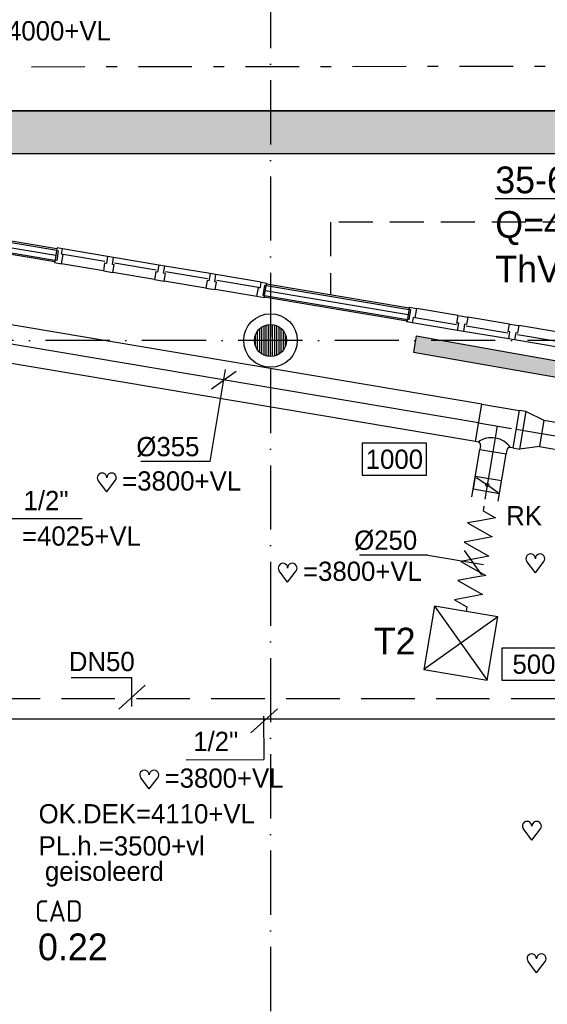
# Model space of a CAD drawing. Extents: x -866131 to -691536, y 173952 to 258052.
# Tile 25 of 160: x -819645 to -814717, y 203418 to 212620. Entities that reach past the tile are written whole.
import ezdxf
from ezdxf.enums import TextEntityAlignment as Align

# ---------------------------------------------------------------- set-up
doc = ezdxf.new("R2010")
doc.units = 0
doc.header["$LTSCALE"] = 100
for name, pattern in [('2322107', [2000, 1000, 1000]), ('2322108', [7, 5, -2]), ('2322109', [10, 5, -2, 1, -2]), ('CENTER2', [11.25, 7.5, -1.25, 1.25, -1.25]), ('CENTER4', [5, 3.125, -0.625, 0.625, -0.625]), ('DASHDOT', [9, 6, -1.5, 0, -1.5]), ('HIDDEN2', [4.7625, 3.175, -1.5875])]:
    doc.linetypes.add(name, pattern=pattern)
doc.layers.get('0').update_dxf_attribs({"linetype": 'CONTINUOUS'})
for name, color, linetype in [('AL$7----_STRAMIEN', 1, 'DASHDOT'), ('AL$8----_HULPKOLOM', 2, 'CONTINUOUS'), ('AL22----_BINNENWAND', 7, 'CONTINUOUS'), ('AL28----_KONSTRUKTIE', 3, 'CONTINUOUS'), ('AL32----_BINNENKOZ', 7, 'CONTINUOUS'), ('ALL-----_REFLIJNEN', 8, 'CONTINUOUS'), ('ALXAA---_GEWBETON', 12, 'CONTINUOUS'), ('BOUW', 8, 'CONTINUOUS'), ('KABELGOOT', 8, 'CONTINUOUS'), ('WI561---', 1, 'CONTINUOUS'), ('WL531---', 4, 'CONTINUOUS'), ('WL561---', 4, 'CONTINUOUS'), ('WL561---_AANVOER', 4, 'CONTINUOUS'), ('WL561---_RETOUR', 4, 'CONTINUOUS'), ('WL570---', 3, 'CONTINUOUS'), ('WL570---_HARTLIJN', 7, 'CONTINUOUS'), ('WL570---_HULPLIJN', 7, 'CONTINUOUS'), ('WL570---_RETOUR', 3, 'CONTINUOUS'), ('WL570---_TOEVOER', 3, 'CONTINUOUS'), ('WM570---', 1, 'CONTINUOUS')]:
    doc.layers.add(name, color=color, linetype=linetype)
doc.styles.add('BURO-018', font='BUROFONT.shx', dxfattribs={"height": 180})
doc.styles.add('BURO-025', font='BUROFONT.shx', dxfattribs={"height": 250})
doc.styles.get("Standard").update_dxf_attribs({"font": 'ISOCP'})

# ---------------------------------------------------------------- blocks, each defined once
blk = doc.blocks.new('2322401')
at = {"color": 0, "linetype": 'CONTINUOUS'}
for p, q in [((-0.5, 0.5, 1), (-0.5, 0.5)), ((-0.5, 0.5, 1), (-0.5, -0.5, 1)), ((0.5, 0.5, 1), (-0.5, 0.5, 1)), ((0.5, 0.5), (-0.5, 0.5)), ((-0.5, 0.5), (-0.5, -0.5)), ((0.5, 0.5, 1), (0.5, 0.5)), ((0.5, -0.5, 1), (0.5, 0.5, 1)), ((0.5, -0.5), (0.5, 0.5)), ((-0.5, -0.5, 1), (-0.5, -0.5)), ((-0.5, -0.5, 1), (0.5, -0.5, 1)), ((-0.5, -0.5), (0.5, -0.5)), ((0.5, -0.5, 1), (0.5, -0.5))]:
    blk.add_line(p, q, dxfattribs=at)
blk = doc.blocks.new('CVHATCH1')
at = {"color": 0, "linetype": 'CONTINUOUS'}
blk.add_solid([(-0.5, -0.5), (0.5, -0.5), (-0.5, 0.5), (0.5, 0.5)], dxfattribs=at)
blk = doc.blocks.new('LU-1D-K-163')
at = {"color": 0, "linetype": 'CONTINUOUS'}
for p, q in [((-0.5, 177.5), (0.5, 177.5)), ((-0.5, -177.5), (0.5, -177.5))]:
    blk.add_line(p, q, dxfattribs=at)
at = {"layer": 'WL570---_HARTLIJN', "linetype": 'CENTER2'}
blk.add_line((-0.5, 0), (0.5, 0), dxfattribs=at)
blk = doc.blocks.new('*U74', base_point=(15344.3, 35236.1))
at = {"layer": 'WM570---', "linetype": 'CONTINUOUS'}
for p, q in [((15215.9, 34473.5), (15360.9, 35334.7)), ((15229.4, 35154.3), (15459.2, 35317.8)), ((15215.9, 34473.5), (14569.5, 34473.5))]:
    blk.add_line(p, q, dxfattribs=at)
at = {"layer": 'WM570---', "linetype": 'CONTINUOUS', "style": 'BURO-018'}
blk.add_text('%%c355', height=180, dxfattribs=at).set_placement((15115.9, 34523.5), align=Align.RIGHT)
blk = doc.blocks.new('LU-1D-F-FA3E7')
at = {"color": 0, "linetype": 'CONTINUOUS'}
for p, q in [((-455, 0), (-409.5, 125)), ((-409.5, 125), (-364, 0)), ((-273, 0), (-227.5, 125)), ((-227.5, 125), (-182, 0)), ((-91, 0), (-45.5, 125)), ((-45.5, 125), (0, 0)), ((91, 0), (136.5, 125)), ((136.5, 125), (182, 0)), ((273, 0), (318.5, 125)), ((318.5, 125), (364, 0)), ((-500, 0), (-455, 0)), ((-364, 0), (-318.5, -125)), ((-318.5, -125), (-273, 0)), ((-182, 0), (-136.5, -125)), ((-136.5, -125), (-91, 0)), ((0, 0), (45.5, -125)), ((45.5, -125), (91, 0)), ((182, 0), (227.5, -125)), ((227.5, -125), (273, 0)), ((364, 0), (409.5, -125)), ((409.5, -125), (455, 0)), ((455, 0), (500, 0))]:
    blk.add_line(p, q, dxfattribs=at)
blk = doc.blocks.new('LU-ORNAM-25825801')
at = {"color": 0, "linetype": 'CONTINUOUS'}
for p, q in [((300, 300), (-300, 300)), ((-300, 300), (-300, -300)), ((300, 300), (-300, -300)), ((-300, 300), (300, -300)), ((300, -300), (300, 300)), ((-300, -300), (300, -300))]:
    blk.add_line(p, q, dxfattribs=at)
blk = doc.blocks.new('LU-ORND')
at = {"color": 0, "linetype": 'CONTINUOUS'}
for p, q in [((-3, 1.5), (-3, -1.5)), ((3, 1.5), (-3, 1.5)), ((3, -1.5), (3, 1.5)), ((-3, -1.5), (3, -1.5))]:
    blk.add_line(p, q, dxfattribs=at)
blk = doc.blocks.new('LU-1D-KL-FA76')
at = {"color": 0, "linetype": 'CONTINUOUS'}
for p, q in [((-59.4, 125), (-59.4, -125)), ((59.4, 125), (-59.4, 125)), ((53, 111.6), (6.4, 13.4)), ((59.4, -125), (59.4, 125)), ((-6.4, -13.4), (-53, -111.6)), ((-59.4, -125), (59.4, -125))]:
    blk.add_line(p, q, dxfattribs=at)
blk.add_circle((0, 0), 14.8, dxfattribs=at)
blk = doc.blocks.new('LU-1D-T--5A-163FA5-Q1')
at = {"color": 0, "linetype": 'CONTINUOUS'}
for p, q in [((-177.8, -177.5), (-177.8, 177.5)), ((-177.8, 177.5), (177.8, 177.5)), ((177.8, 177.5), (177.8, -177.5)), ((-153.4, -177.5), (-177.8, -177.5)), ((177.8, -177.5), (153.4, -177.5)), ((-125, -205.9), (-125, -244)), ((-125, -244), (125, -244)), ((125, -205.9), (125, -244))]:
    blk.add_line(p, q, dxfattribs=at)
at = {"color": 0, "linetype": 'CONTINUOUS', "flags": 128}
for points in [[(-125, -205.9, 0.02182), (-125.1, -202.8, 0.037214), (-125.4, -201, 0.006436), (-126.4, -197.3, 0.02182), (-126.7, -196.2, 0.02182), (-127.7, -193.9, 0.02182), (-128.8, -191.7, 0.02182), (-130.1, -189.6, 0.02182), (-131.6, -187.6, 0.02182), (-133.3, -185.8, 0.02182), (-135.1, -184.1, 0.02182), (-137.1, -182.6, 0.02182), (-139.2, -181.3, 0.02182), (-141.4, -180.2, 0.02182), (-143.7, -179.2, 0.02182), (-144.8, -178.9, 0.006436), (-148.5, -177.9, 0.037214), (-150.3, -177.6, 0.02182), (-153.4, -177.5)], [(153.4, -177.5, 0.02182), (150.3, -177.6, 0.037214), (148.5, -177.9, 0.006436), (144.8, -178.9, 0.02182), (143.7, -179.2, 0.02182), (141.4, -180.2, 0.02182), (139.2, -181.3, 0.02182), (137.1, -182.6, 0.02182), (135.1, -184.1, 0.02182), (133.3, -185.8, 0.02182), (131.6, -187.6, 0.02182), (130.1, -189.6, 0.02182), (128.8, -191.7, 0.02182), (127.7, -193.9, 0.02182), (126.7, -196.2, 0.02182), (126.4, -197.3, 0.006436), (125.4, -201, 0.037214), (125.1, -202.8, 0.02182), (125, -205.9)]]:
    blk.add_lwpolyline(points, format="xyb", dxfattribs=at)
at = {"color": 0, "linetype": 'CONTINUOUS'}
blk.add_arc((0, -330.9), 216.9, 45, 135, dxfattribs=at)
at = {"layer": 'WL570---_HARTLIJN', "linetype": 'CENTER4'}
for p, q in [((-177.8, 0), (177.8, 0)), ((0, -244), (0, 0))]:
    blk.add_line(p, q, dxfattribs=at)
blk = doc.blocks.new('LU-1D-K-FA')
at = {"color": 0, "linetype": 'CONTINUOUS'}
for p, q in [((-0.5, 125), (0.5, 125)), ((-0.5, -125), (0.5, -125))]:
    blk.add_line(p, q, dxfattribs=at)
at = {"layer": 'WL570---_HARTLIJN', "linetype": 'CENTER2'}
blk.add_line((-0.5, 0), (0.5, 0), dxfattribs=at)
blk = doc.blocks.new('LU-1D-VCH-163FAB041')
at = {"color": 0, "linetype": 'CONTINUOUS'}
for p, q in [((65.5, 177.5), (0, 177.5)), ((0, 177.5), (0, -177.5)), ((65.5, 177.5), (241.5327, 125)), ((65.5, -177.5), (65.5, 177.5)), ((241.5327, 125), (241.5327, -125)), ((0, -177.5), (65.5, -177.5)), ((241.5327, -125), (65.5, -177.5))]:
    blk.add_line(p, q, dxfattribs=at)
at = {"layer": 'WL570---_HARTLIJN', "linetype": 'CENTER4'}
blk.add_line((0, 0), (241.5327, 0), dxfattribs=at)
blk = doc.blocks.new('EH100000')
at = {"linetype": 'BYBLOCK'}
for p, q in [((1, 0.5), (0, 0.5)), ((1, 0.5, 1), (0, 0.5, 1)), ((0, -0.5, 1), (1, -0.5, 1)), ((1, -0.5), (0, -0.5))]:
    blk.add_line(p, q, dxfattribs=at)
at = {"linetype": 'BYBLOCK', "invisible_edges": 15}
for points in [[(1, -0.5), (0, -0.5), (0, 0.5), (1, 0.5)], [(0, 0.5), (1, 0.5), (1, 0.5, 1), (0, 0.5, 1)], [(0, -0.5, 1), (1, -0.5, 1), (1, -0.5), (0, -0.5)]]:
    blk.add_3dface(points, dxfattribs=at)
blk = doc.blocks.new('*U75', base_point=(12703.9, 34669.2))
at = {"layer": 'WM570---', "linetype": 'CONTINUOUS'}
for p, q in [((12622.1, 34784.1), (12785.7, 34554.4)), ((12284.8, 34739.8), (11644.9, 34739.8)), ((12284.8, 34739.8), (12802.5, 34652.6))]:
    blk.add_line(p, q, dxfattribs=at)
at = {"layer": 'WM570---', "linetype": 'CONTINUOUS', "style": 'BURO-018'}
blk.add_text('%%c250', height=180, dxfattribs=at).set_placement((12184.8, 34789.8), align=Align.RIGHT)
blk = doc.blocks.new('HART')
at = {"color": 1}
for q in [(-28.1, 39.5), (51.4, 39.5)]:
    blk.add_line((11.6, -12.9), q, dxfattribs=at)
for centre, start, end in [((-10.5, 52.8), 0, 217.1867), ((33.8, 52.8), 322.8133, 180)]:
    blk.add_arc(centre, 22.1, start, end, dxfattribs=at)
blk = doc.blocks.new('CVRINFO2')
at = {"color": 0, "linetype": 'CONTINUOUS', "style": 'BURO-025'}
for tag, p in [('CV_TEXT125', (0, 0)), ('CV_TEXT225', (0, -4.167)), ('CV_TEXT325', (0, -8.333)), ('CV_TEXT425', (0, -12.5))]:
    blk.add_attdef(tag, p, '', height=2.5, dxfattribs=at)

msp = doc.modelspace()

# ---------------------------------------------------------------- hatches: boundary and pattern name
at = {"layer": 'WL570---'}
h = msp.add_hatch(dxfattribs=at)
h.set_pattern_fill('DOTS', color=8, scale=40, style=0)
h.set_pattern_definition([(0, (-833039.66, 323951.69), (31.75, 63.5), [0, -63.5])])
h.paths.add_polyline_path([(-810163.333, 211367.872), (-810163.333, 211767.872), (-819960.333, 211767.872), (-819960.333, 211369.872), (-819958.333, 211367.872)])

# ---------------------------------------------------------------- linework, layer by layer
at = {"color": 8, "linetype": 'CONTINUOUS'}
for p, q in [((-818823.847, 210407.032), (-818834.969, 210340.962)), ((-818768.624, 210397.736), (-818823.847, 210407.032)), ((-818779.746, 210331.666), (-818768.624, 210397.736)), ((-818851.733, 210343.784), (-818863.685, 210272.783)), ((-818863.685, 210272.783), (-818774.934, 210257.843)), ((-818834.969, 210340.962), (-818851.733, 210343.784)), ((-818762.982, 210328.844), (-818779.746, 210331.666)), ((-818774.934, 210257.843), (-818762.982, 210328.844)), ((-818373.462, 210263.274), (-818385.414, 210192.273)), ((-818356.698, 210260.452), (-818373.462, 210263.274)), ((-818345.576, 210326.522), (-818356.698, 210260.452)), ((-818290.353, 210317.226), (-818345.576, 210326.522)), ((-818301.475, 210251.156), (-818290.353, 210317.226)), ((-818385.414, 210192.273), (-818296.663, 210177.333)), ((-818284.711, 210248.334), (-818301.475, 210251.156)), ((-818296.663, 210177.333), (-818284.711, 210248.334)), ((-817895.191, 210182.764), (-817907.143, 210111.763)), ((-817878.427, 210179.942), (-817895.191, 210182.764)), ((-817867.305, 210246.012), (-817878.427, 210179.942)), ((-817812.082, 210236.716), (-817867.305, 210246.012)), ((-817823.204, 210170.646), (-817812.082, 210236.716)), ((-817806.44, 210167.824), (-817823.204, 210170.646)), ((-817907.143, 210111.763), (-817818.392, 210096.823)), ((-817818.392, 210096.823), (-817806.44, 210167.824)), ((-815561.294, 209784.816), (-815549.342, 209855.817)), ((-815549.342, 209855.817), (-815460.59, 209840.877)), ((-815460.59, 209840.877), (-815472.542, 209769.876)), ((-815544.529, 209781.994), (-815561.294, 209784.816)), ((-815555.651, 209715.923), (-815544.529, 209781.994)), ((-815500.428, 209706.627), (-815555.651, 209715.923)), ((-815489.306, 209772.698), (-815500.428, 209706.627)), ((-815472.542, 209769.876), (-815489.306, 209772.698)), ((-815083.023, 209704.306), (-815071.071, 209775.307)), ((-815071.071, 209775.307), (-814982.319, 209760.367)), ((-814982.319, 209760.367), (-814994.271, 209689.366)), ((-815066.258, 209701.484), (-815083.023, 209704.306)), ((-815077.38, 209635.413), (-815066.258, 209701.484)), ((-815022.157, 209626.117), (-815077.38, 209635.413)), ((-815011.035, 209692.188), (-815022.157, 209626.117)), ((-814994.271, 209689.366), (-815011.035, 209692.188))]:
    msp.add_line(p, q, dxfattribs=at)
at = {"layer": 'AL$7----_STRAMIEN', "color": 1}
msp.add_line((-817302.65, 233657.039), (-817302.65, 202102.574), dxfattribs=at)
msp.add_lwpolyline([(-765063.621, 209621.228), (-813402.826, 209621.228), (-838048.569, 209621.228)], dxfattribs=at)
at = {"layer": 'AL$8----_HULPKOLOM', "color": 8}
msp.add_circle((-817302.65, 209621.228), 250, dxfattribs=at)
at = {"layer": 'AL22----_BINNENWAND', "color": 8, "linetype": 'CONTINUOUS'}
for p, q in [((-820637.114, 210689.96), (-819299.853, 210464.851)), ((-820652.884, 210596.278), (-819315.623, 210371.17)), ((-817343.38, 210135.508), (-816008.584, 209910.814)), ((-817359.15, 210041.826), (-816024.354, 209817.132))]:
    msp.add_line(p, q, dxfattribs=at)
at = {"layer": 'AL22----_BINNENWAND', "color": 8}
for p, q in [((-820634.624, 210704.752), (-819297.363, 210479.643)), ((-819318.113, 210356.378), (-820655.374, 210581.486)), ((-819297.363, 210479.643), (-819318.113, 210356.378)), ((-817361.64, 210027.034), (-817340.89, 210150.299)), ((-817340.89, 210150.299), (-816006.094, 209925.606)), ((-816026.844, 209802.34), (-817361.64, 210027.034)), ((-816006.094, 209925.606), (-816026.844, 209802.34))]:
    msp.add_line(p, q, dxfattribs=at)
at = {"layer": 'AL28----_KONSTRUKTIE', "color": 8}
msp.add_circle((-817302.65, 209621.228), 150, dxfattribs=at)
at = {"layer": 'AL32----_BINNENKOZ', "color": 8, "linetype": 'HIDDEN2'}
for p, q in [((-813013.621, 210726.178), (-816742.825, 210726.084)), ((-816742.825, 210726.084), (-816742.808, 210049.621))]:
    msp.add_line(p, q, dxfattribs=at)
at = {"layer": 'AL32----_BINNENKOZ', "color": 8}
for p, q in [((-819296.201, 210486.546), (-819300.351, 210461.893)), ((-819300.351, 210461.893), (-819284.573, 210459.237)), ((-819284.573, 210459.237), (-819299.845, 210368.514)), ((-819246.895, 210478.246), (-819296.201, 210486.546)), ((-819255.361, 210427.954), (-819246.895, 210478.246)), ((-818823.847, 210407.032), (-819246.895, 210478.246)), ((-819315.623, 210371.17), (-819319.275, 210349.475)), ((-819299.845, 210368.514), (-819315.623, 210371.17)), ((-819238.597, 210425.132), (-819255.361, 210427.954)), ((-819253.205, 210338.353), (-819238.597, 210425.132)), ((-818849.077, 210359.562), (-819238.597, 210425.132)), ((-818345.576, 210326.522), (-818768.624, 210397.736)), ((-819319.275, 210349.475), (-819253.205, 210338.353)), ((-818863.685, 210272.783), (-819253.205, 210338.353)), ((-818370.806, 210279.052), (-818760.326, 210344.622)), ((-817867.305, 210246.012), (-818290.353, 210317.226)), ((-817892.535, 210198.542), (-818282.055, 210264.112)), ((-818385.414, 210192.273), (-818774.934, 210257.843)), ((-817907.143, 210111.763), (-818296.663, 210177.333)), ((-817389.034, 210165.502), (-817812.082, 210236.716)), ((-817414.264, 210118.032), (-817803.784, 210183.602)), ((-817428.872, 210031.253), (-817818.392, 210096.823)), ((-817428.872, 210031.253), (-817414.264, 210118.032)), ((-817414.264, 210118.032), (-817397.5, 210115.21)), ((-817397.5, 210115.21), (-817389.034, 210165.502)), ((-817389.034, 210165.502), (-817339.728, 210157.202)), ((-817359.656, 210135.205), (-817374.928, 210044.482)), ((-817343.878, 210132.549), (-817359.656, 210135.205)), ((-817339.728, 210157.202), (-817343.878, 210132.549)), ((-817362.802, 210020.131), (-817428.872, 210031.253)), ((-817374.928, 210044.482), (-817359.15, 210041.826)), ((-817359.15, 210041.826), (-817362.802, 210020.131)), ((-816008.584, 209910.814), (-816004.932, 209932.509)), ((-815992.806, 209908.158), (-816008.584, 209910.814)), ((-816008.078, 209817.435), (-815992.806, 209908.158)), ((-816004.932, 209932.509), (-815938.861, 209921.387)), ((-815938.861, 209921.387), (-815953.469, 209834.608)), ((-815549.342, 209855.817), (-815938.861, 209921.387)), ((-816028.006, 209795.437), (-816023.856, 209820.091)), ((-816023.856, 209820.091), (-816008.078, 209817.435)), ((-815970.233, 209837.43), (-815978.699, 209787.137)), ((-815953.469, 209834.608), (-815970.233, 209837.43)), ((-815563.95, 209769.038), (-815953.469, 209834.608)), ((-815071.071, 209775.307), (-815460.59, 209840.877)), ((-815978.699, 209787.137), (-816028.006, 209795.437)), ((-815555.651, 209715.923), (-815978.699, 209787.137)), ((-815085.679, 209688.528), (-815475.198, 209754.098)), ((-814592.8, 209694.797), (-814982.319, 209760.367)), ((-815077.38, 209635.413), (-815500.428, 209706.627)), ((-814599.109, 209554.904), (-815022.157, 209626.117)), ((-814607.408, 209608.018), (-814996.927, 209673.588))]:
    msp.add_line(p, q, dxfattribs=at)
at = {"layer": 'ALL-----_REFLIJNEN', "color": 8, "linetype": 'CONTINUOUS'}
for p, q in [((-820644.999, 210643.119), (-819307.738, 210418.01)), ((-817351.265, 210088.667), (-816016.469, 209863.973))]:
    msp.add_line(p, q, dxfattribs=at)
at = {"layer": 'ALXAA---_GEWBETON', "color": 8}
for p, q in [((-817422.65, 209531.228), (-817422.65, 209711.228)), ((-817402.65, 209509.424), (-817402.65, 209733.031)), ((-817382.65, 209494.342), (-817382.65, 209748.113)), ((-817362.65, 209483.75), (-817362.65, 209758.705)), ((-817342.65, 209476.659), (-817342.65, 209765.796)), ((-817322.65, 209472.567), (-817322.65, 209769.888)), ((-817302.65, 209471.228), (-817302.65, 209771.228)), ((-817282.65, 209472.567), (-817282.65, 209769.888)), ((-817262.65, 209476.659), (-817262.65, 209765.796)), ((-817242.65, 209483.75), (-817242.65, 209758.705)), ((-817222.65, 209494.342), (-817222.65, 209748.113)), ((-817202.65, 209509.424), (-817202.65, 209733.031)), ((-817182.65, 209531.228), (-817182.65, 209711.228)), ((-817442.65, 209567.376), (-817442.65, 209675.079)), ((-817162.65, 209567.376), (-817162.65, 209675.079))]:
    msp.add_line(p, q, dxfattribs=at)
at = {"layer": 'WI561---'}
for p, q in [((-820114.852, 207957.682), (-819061.925, 207957.682)), ((-819165.584, 206470.543), (-818596.334, 206472.708)), ((-818720.041, 206177.358), (-818472.628, 206399.921)), ((-818596.334, 206202.087), (-818596.334, 206472.708)), ((-817485.851, 205955.312), (-817238.437, 206177.875)), ((-817369.013, 206110.565), (-817366.139, 205704.832)), ((-818091.539, 205702.073), (-817366.139, 205704.832))]:
    msp.add_line(p, q, dxfattribs=at)
at = {"layer": 'WL531---', "linetype": '2322109'}
msp.add_line((-824536.073, 212174.532), (-810219.706, 212190.101), dxfattribs=at)
at = {"layer": 'WL561---_AANVOER', "linetype": '2322107'}
msp.add_line((-819819.789, 206084.122), (-813461.889, 206084.122), dxfattribs=at)
at = {"layer": 'WL561---_RETOUR', "linetype": '2322108'}
msp.add_line((-819955.55, 206276.886), (-813622.334, 206276.886), dxfattribs=at)

# ---------------------------------------------------------------- block references
at = {"layer": 'KABELGOOT', "xscale": 23591.03645828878, "yscale": 400, "zscale": 60, "rotation": 179.9999999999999}
msp.add_blockref('EH100000', (-801772.333, 211567.872), dxfattribs=at)
at = {"layer": 'WI561---'}
ref = msp.add_blockref('CVRINFO2', (-815203.298, 210997.359), dxfattribs=dict(at, xscale=100, yscale=100, zscale=100))
ref.add_attrib('CV_TEXT125', '%%u35-600-160', (-815203.298, 210997.359), dxfattribs={"layer": '0', "color": 2, "linetype": 'CONTINUOUS', "height": 250, "style": 'BURO-025'})
ref.add_attrib('CV_TEXT225', 'Q=4136 W', (-815203.298, 210580.692), dxfattribs={"layer": '0', "color": 2, "linetype": 'CONTINUOUS', "height": 250, "style": 'BURO-025'})
ref.add_attrib('CV_TEXT325', 'ThV=1/2', (-815203.298, 210164.025), dxfattribs={"layer": '0', "color": 2, "linetype": 'CONTINUOUS', "height": 250, "style": 'BURO-025'})
at = {"layer": 'WL561---', "xscale": 1760, "yscale": 150, "rotation": 350.0000000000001}
for name, zscale in [('2322401', 400), ('CVHATCH1', 1760)]:
    msp.add_blockref(name, (-815088.273, 209433.874), dxfattribs=dict(at, zscale=zscale))
at = {"layer": 'WL570---_RETOUR', "xscale": 2, "yscale": 2, "zscale": 2}
for p in [(-818855.025, 208233.236), (-814851.709, 207476.814), (-817165.955, 207389.114), (-818458.434, 205456.165), (-814884.613, 204977.334), (-814840.741, 203738.557)]:
    msp.add_blockref('HART', p, dxfattribs=at)
at = {"layer": 'WL570---_TOEVOER', "linetype": 'CONTINUOUS'}
for name, p, xscale, rotation in [('LU-1D-K-163', (-817698.278, 209245.683), 4744.417899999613, 170.4446726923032), ('LU-1D-K-FA', (-812585.549, 208385.029), 4430.676249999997, 350.4446726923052), ('LU-1D-K-FA', (-815261.419, 208360.437), 448.8284914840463, 80.44467269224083)]:
    msp.add_blockref(name, p, dxfattribs=dict(at, xscale=xscale, rotation=rotation))
for name, p, rotation in [('LU-1D-T--5A-163FA5-Q1', (-815183.657, 208822.383), 350.4446726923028), ('LU-1D-VCH-163FAB041', (-815008.333, 208792.87), 350.4446726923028), ('LU-1D-KL-FA76', (-815276.864, 208271.755), 80.44467269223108), ('LU-1D-F-FA3E7', (-815393.067, 207581.45), 260.4446726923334)]:
    msp.add_blockref(name, p, dxfattribs=dict(at, rotation=rotation))
at = {"layer": 'WL570---_TOEVOER', "rotation": 350.4999999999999}
msp.add_blockref('LU-ORNAM-25825801', (-815525.581, 206792.501), dxfattribs=at)
at = {"layer": 'WM570---'}
for name, p in [('*U74', (-817738.053, 209252.378)), ('*U75', (-815413.156, 207545.029))]:
    msp.add_blockref(name, p, dxfattribs=at)
ref = msp.add_blockref('LU-ORND', (-816145.387, 208511.843), dxfattribs=dict(at, xscale=100, yscale=100, zscale=100))
ref.add_attrib('LU_TEXT1', '1000', dxfattribs={"layer": '0', "color": 1, "linetype": 'CONTINUOUS', "height": 180, "style": 'BURO-018'}).set_placement((-816145.387, 208511.843), align=Align.MIDDLE)
ref = msp.add_blockref('LU-ORND', (-814841.669, 206596.583), dxfattribs=dict(at, xscale=100, yscale=100, zscale=100))
ref.add_attrib('LU_TEXT1', '500', dxfattribs={"layer": '0', "color": 1, "linetype": 'CONTINUOUS', "height": 180, "style": 'BURO-018'}).set_placement((-814841.669, 206596.583), align=Align.MIDDLE)

# ---------------------------------------------------------------- texts
at = {"layer": 'BOUW', "color": 1, "style": 'BURO-018'}
for s, p in [('OK.DEK=4110+VL', (-819468.52, 205108.469)), ('PL.h.=3500+vl', (-819468.52, 204808.469)), ('geisoleerd', (-819409.589, 204571.329))]:
    msp.add_text(s, height=180, dxfattribs=at).set_placement(p)
at = {"layer": 'BOUW', "style": 'BURO-025'}
msp.add_text('0.22', height=250, dxfattribs=at).set_placement((-819474.095, 203829.73))
at = {"layer": 'WI561---', "color": 1, "style": 'BURO-018'}
for s, p in [('1/2"', (-819609.556, 208035.512)), ('DN50', (-819186.159, 206531.485)), ('1/2"', (-818024.37, 205784.941))]:
    msp.add_text(s, height=180, dxfattribs=at).set_placement(p)
at = {"layer": 'WL570---_HULPLIJN', "color": 1, "linetype": 'CONTINUOUS', "style": 'BURO-025'}
msp.add_text('T2', height=250, dxfattribs=at).set_placement((-816337.379, 206687.127))
at = {"layer": 'WL570---_RETOUR', "color": 1, "style": 'BURO-018'}
for s, p in [('=4000+VL', (-819904.174, 212425.918)), ('=3800+VL', (-818688.105, 208218.731)), ('=4025+VL', (-819623.721, 207704.25)), ('=3800+VL', (-816999.034, 207374.609)), ('=3800+VL', (-818291.514, 205441.661))]:
    msp.add_text(s, height=180, dxfattribs=at).set_placement(p)
at = {"layer": 'WL570---_TOEVOER', "color": 1, "style": 'BURO-018'}
msp.add_text('RK', height=180, dxfattribs=at).set_placement((-815101.457, 207893.844))
at = {"layer": 'WL570---_TOEVOER', "color": 252, "linetype": 'CENTER4'}
msp.add_text('CAD', height=200, dxfattribs=at).set_placement((-819502.795, 204189.327))

doc.saveas('drawing.dxf')
